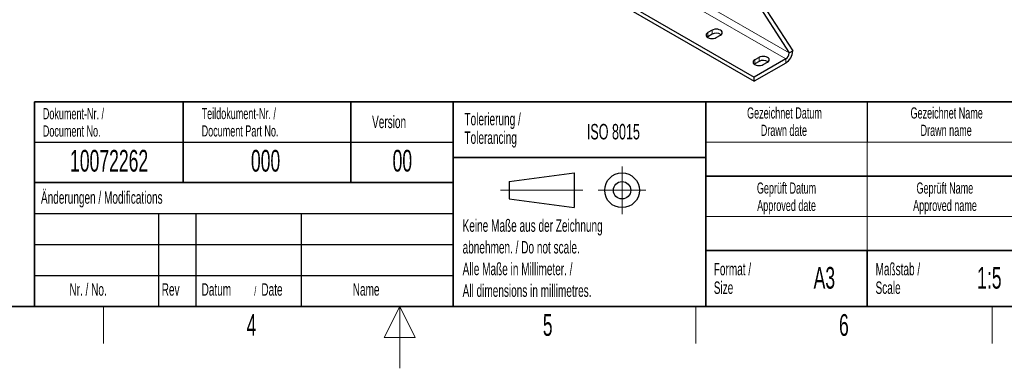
# Model space of a CAD drawing. Header units: millimetres. Extents: x 5 to 418, y 2 to 292.
# Tile 10 of 31: x 156 to 314, y 2 to 58. Entities that reach past the tile are written whole.
import ezdxf

# ---------------------------------------------------------------- set-up
doc = ezdxf.new("R2010")
doc.units = ezdxf.units.MM
doc.layers.add('SLD-0', color=7, linetype='Continuous')
doc.styles.add('SLDTEXTSTYLE0', font='TXT', dxfattribs={"width": 0.605})

msp = doc.modelspace()

# ---------------------------------------------------------------- linework, layer by layer
at = {"color": 7, "linetype": 'Continuous', "lineweight": 18}
for p, q in [((225.4882, 84.2478), (279.794, 52.8977)), ((224.9225, 83.268), (279.2283, 51.9179)), ((266.6701, 55.51), (266.6701, 56.1632)), ((267.3489, 55.9018), (267.3489, 56.5551)), ((274.2503, 51.134), (274.2503, 51.7873)), ((274.9291, 51.5259), (274.9291, 52.1791)), ((279.2283, 51.2647), (279.2283, 51.9179))]:
    msp.add_line(p, q, dxfattribs=at)
at = {"color": 7, "linetype": 'Continuous', "lineweight": 25}
for p, q in [((219.8313, 80.3289), (274.1371, 48.9788)), ((219.8313, 79.6757), (274.1371, 48.3256)), ((272.4401, 64.3286), (279.794, 52.8977)), ((273.0382, 64.6047), (280.3597, 53.2242)), ((267.3489, 56.5551), (266.6701, 56.1632)), ((267.3489, 55.9018), (266.6701, 55.51)), ((268.0277, 55.3795), (268.7066, 55.7713)), ((266.6701, 55.51), (266.5733, 55.4447)), ((279.794, 52.8977), (280.3597, 53.2242)), ((279.2283, 51.9179), (274.1371, 48.9788)), ((279.2283, 51.2647), (274.1371, 48.3256)), ((274.2503, 51.134), (274.1535, 51.0688)), ((274.9291, 52.1791), (274.2503, 51.7873)), ((274.9291, 51.5259), (274.2503, 51.134)), ((275.6079, 51.0035), (276.2867, 51.3954)), ((274.1371, 48.3256), (274.1371, 48.9788))]:
    msp.add_line(p, q, dxfattribs=at)
at = {"color": 7, "linetype": 'Continuous', "lineweight": 25, "flags": 128}
for points in [[(266.6701, 56.1632), (266.5175, 56.0484), (266.4216, 55.9148), (266.3889, 55.7713), (266.4216, 55.6279), (266.5175, 55.4942), (266.6701, 55.3795), (266.8689, 55.2914), (267.1004, 55.236), (267.3489, 55.2171), (267.5974, 55.236), (267.8289, 55.2914), (268.0277, 55.3795)], [(268.7066, 55.7713), (268.8591, 55.8861), (268.955, 56.0198), (268.9877, 56.1632), (268.955, 56.3066), (268.8591, 56.4403), (268.7066, 56.5551), (268.5077, 56.6432), (268.2762, 56.6985), (268.0277, 56.7174), (267.7793, 56.6985), (267.5477, 56.6432), (267.3489, 56.5551)], [(274.2503, 51.7873), (274.0977, 51.6725), (274.0018, 51.5388), (273.9691, 51.3954), (274.0018, 51.2519), (274.0977, 51.1183), (274.2503, 51.0035), (274.4491, 50.9154), (274.6806, 50.8601), (274.9291, 50.8412), (275.1776, 50.8601), (275.4091, 50.9154), (275.6079, 51.0035)], [(276.2867, 51.3954), (276.4393, 51.5102), (276.5352, 51.6438), (276.5679, 51.7873), (276.5352, 51.9307), (276.4393, 52.0644), (276.2867, 52.1791), (276.0879, 52.2672), (275.8564, 52.3226), (275.6079, 52.3415), (275.3594, 52.3226), (275.1279, 52.2672), (274.9291, 52.1791)]]:
    msp.add_lwpolyline(points, dxfattribs=at)
at = {"color": 7, "linetype": 'Continuous', "lineweight": 25}
for centre, radius, start, end in [((268.0213, 54.6488), 1.4221, 56.642426, 118.219191), ((277.9033, 53.336), 2.4589, 302.605478, 357.394522), ((278.5658, 52.9536), 1.2294, 302.605478, 357.394522), ((275.6015, 50.2728), 1.4221, 56.642426, 118.219191)]:
    msp.add_arc(centre, radius, start, end, dxfattribs=at)
at = {"layer": 'SLD-0', "lineweight": 35}
for p, q in [((158.1167, 45), (225.6167, 45)), ((158.1167, 45), (158.1167, 32)), ((182.1167, 45), (182.1167, 32)), ((209.1167, 45), (209.1167, 32)), ((225.6167, 45), (225.6167, 32)), ((225.6167, 45), (266.3305, 45)), ((225.6167, 45), (225.6167, 36)), ((266.3305, 12), (266.3305, 45)), ((266.3305, 45), (266.3305, 12)), ((318, 45), (266.3305, 45)), ((225.6167, 36), (266.3305, 36)), ((225.6167, 36), (225.6167, 12)), ((158.1167, 32), (158.1167, 12)), ((158.1167, 32), (225.6167, 32)), ((266.3305, 33), (318, 33)), ((266.3305, 21), (318, 21)), ((292.3305, 21), (292.3305, 12)), ((26, 12), (408, 12)), ((225.6167, 12), (266.3305, 12)), ((266.3305, 12), (318, 12))]:
    msp.add_line(p, q, dxfattribs=at)
at = {"layer": 'SLD-0'}
for p, q in [((292.3305, 45), (292.3305, 38.5)), ((158.1167, 38.5), (225.6167, 38.5)), ((158.1167, 27), (225.6167, 27)), ((178.1167, 27), (178.1167, 12)), ((184.1167, 27), (184.1167, 12)), ((201.1167, 27), (201.1167, 12)), ((158.1167, 22), (225.6167, 22)), ((158.1167, 17), (225.6167, 17))]:
    msp.add_line(p, q, dxfattribs=at)
at = {"layer": 'SLD-0', "lineweight": 18}
for p, q in [((266.3305, 38.5), (318, 38.5)), ((292.3305, 38.5), (292.3305, 33)), ((252.8396, 34.5746), (252.8396, 26.8746)), ((292.3305, 33), (292.3305, 26.5)), ((233.2396, 30.7246), (246.5396, 30.7246)), ((248.9896, 30.7246), (256.6896, 30.7246)), ((266.3305, 26.5), (318, 26.5)), ((292.3305, 26.5), (292.3305, 21)), ((169.25, 6), (169.25, 12)), ((264.75, 6), (264.75, 12)), ((312.5, 6), (312.5, 12))]:
    msp.add_line(p, q, dxfattribs=at)
at = {"layer": 'SLD-0', "lineweight": 25}
for p, q in [((234.6396, 32.1246), (245.1396, 33.5246)), ((245.1396, 33.5246), (245.1396, 27.9246)), ((158.1167, 32), (225.6167, 32)), ((234.6396, 32.1246), (234.6396, 29.3246)), ((234.6396, 29.3246), (245.1396, 27.9246))]:
    msp.add_line(p, q, dxfattribs=at)
at = {"layer": 'SLD-0', "color": 7, "linetype": 'Continuous', "lineweight": 35}
for p in [(225.6167, 32), (158.1167, 12)]:
    msp.add_line(p, (225.6167, 12), dxfattribs=at)
at = {"layer": 'SLD-0', "color": 7, "linetype": 'Continuous', "lineweight": 18}
for p, q in [((217, 12), (214.5, 7)), ((217, 2), (217, 12)), ((219.5, 7), (217, 12)), ((214.5, 7), (219.5, 7))]:
    msp.add_line(p, q, dxfattribs=at)
at = {"layer": 'SLD-0', "lineweight": 25}
for radius in [2.8, 1.4]:
    msp.add_circle((252.8396, 30.7246), radius, dxfattribs=at)

# ---------------------------------------------------------------- texts
at = {"layer": 'SLD-0', "style": 'SLDTEXTSTYLE0'}
for s, insert, char_height, attachment_point in [('Dokument-Nr. /', (159.4707, 43.9891), 1.8, 1), ('Teildokument-Nr. /', (185.0721, 44.0073), 1.8, 1), ('Version', (212.5452, 42.7601), 2, 1), ('Tolerierung /', (227.4391, 43.2172), 2, 1), ('Gezeichnet Datum', (279.0254, 44.1039), 1.8, 2), ('Gezeichnet Name', (305.1708, 44.1039), 1.8, 2), ('ISO 8015', (247.1716, 41.4342), 2.5, 1), ('Drawn date', (278.9303, 41.3039), 1.8, 2), ('Drawn name', (305.0871, 41.3039), 1.8, 2), ('Document No.', (159.4707, 41.1891), 1.8, 1), ('Document Part No.', (185.0721, 41.2073), 1.8, 1), ('Tolerancing', (227.4391, 40.2172), 2, 1), ('10072262', (170.1557, 37.243), 3.5, 2), ('000', (195.3767, 37.243), 3.5, 2), ('00', (217.424, 37.2527), 3.5, 2), ('Geprüft Datum', (279.3494, 31.9851), 1.8, 2), ('Geprüft Name', (304.8762, 31.9851), 1.8, 2), ('Änderungen / Modifications', (159.1698, 30.5619), 2, 1), ('Approved date', (279.362, 29.1851), 1.8, 2), ('Approved name', (304.9003, 29.1851), 1.8, 2), ('Keine Maße aus der Zeichnung', (227.1404, 26.0307), 2, 1), ('abnehmen. / Do not scale.', (227.1404, 22.5307), 2, 1), ('Alle Maße in Millimeter. /', (227.1404, 19.0307), 2, 1), ('Format /', (267.6251, 19.0116), 2, 1), ('Maßstab /', (293.7029, 19.0116), 2, 1), ('A3', (285.4515, 18.3609), 3.5, 2), ('1:5', (312.0467, 18.3609), 3.5, 2), ('Nr. / No.', (163.7532, 15.7244), 2, 1), ('Size', (267.6251, 16.0116), 2, 1), ('Scale', (293.7029, 16.0116), 2, 1), ('Rev', (178.6351, 15.7244), 2, 1), ('Datum', (185.0629, 15.7244), 2, 1), ('/', (193.5459, 15.2243), 1.5, 1), ('Date', (194.7022, 15.7244), 2, 1), ('Name', (209.4275, 15.729), 2, 1), ('All dimensions in millimetres.', (227.1404, 15.5307), 2, 1), ('4', (193.1027, 10.743), 3.5, 2), ('5', (240.8527, 10.743), 3.5, 2), ('6', (288.6027, 10.743), 3.5, 2)]:
    msp.add_mtext(s, dxfattribs=dict(at, insert=insert, char_height=char_height, attachment_point=attachment_point))

doc.saveas('drawing.dxf')
